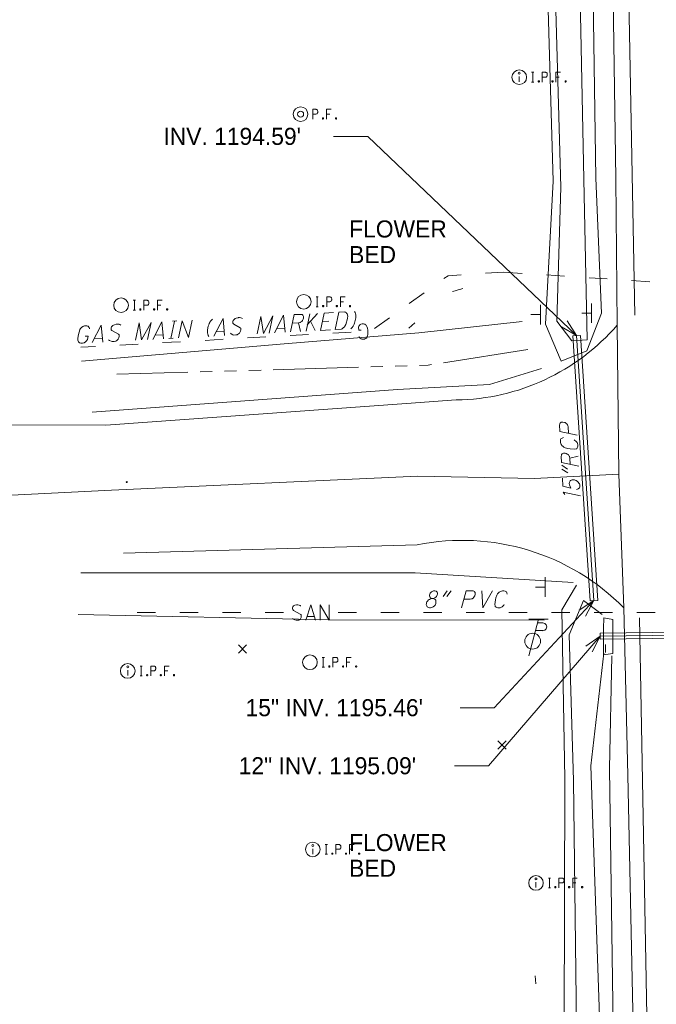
# Model space of a CAD drawing. Extents: x 2286160 to 2289356, y 637815 to 640647.
# Tile 34 of 52: x 2287252 to 2287357, y 639774 to 639936. Entities that reach past the tile are written whole.
import ezdxf
from ezdxf.enums import TextEntityAlignment as Align

# ---------------------------------------------------------------- set-up
doc = ezdxf.new("R2010")
doc.units = 0
doc.header["$LTSCALE"] = 20
doc.header["$MEASUREMENT"] = 0
for name, pattern in [('DGN Style 1', [38.965558, 0.064835, -38.900723]), ('DGN Style 2', [64.834538, 38.900723, -25.933815]), ('DGN Style 3', [90.768354, 64.834538, -25.933815]), ('DGN Style 4', [103.800096, 51.867631, -25.933815, 0.064835, -25.933815]), ('DGN Style 5', [45.384177, 19.450361, -25.933815]), ('stream', [1.4, 0.7, -0.1, 0.1, -0.1, 0.1, -0.1, 0.1, -0.1])]:
    doc.linetypes.add(name, pattern=pattern)
for name, color, linetype, lineweight, true_color in [('DR_X_Ditch', 7, 'stream', 0, 0x40e0d0), ('DR_X_Headwall', 7, 'DGN Style 1', 0, 0x00ffa1), ('DR_X_Storm_Sewer', 7, 'DGN Style 5', 0, 0x87cefa), ('SV_X_Toe_of_Slope', 7, 'DGN Style 2', 0, 0xa854e0), ('SV_X_Top_of_Bank', 7, 'DGN Style 2', 0, 0x548754)]:
    doc.layers.add(name, color=color, linetype=linetype, lineweight=lineweight, true_color=true_color)
for name, color, linetype, lineweight in [('DR_X_Text', 7, 'Continuous', 0), ('GE_X_Cells', 2, 'Continuous', 0), ('PM_X_Edge_Line', 2, 'Continuous', 0), ('PV_X_COP', 4, 'DGN Style 4', 0), ('PV_X_EOP', 7, 'DGN Style 3', 0), ('SN_X_Public', 3, 'Continuous', 0), ('SV_X_Break_Lines', 4, 'DGN Style 2', 0), ('SV_X_Mon_Cells_Found', 7, 'Continuous', 0), ('SV_X_Random_Point', 7, 'Continuous', 0), ('UT_X_Gas', 2, 'Continuous', 0), ('UT_X_Gas_Text', 7, 'Continuous', 0), ('UT_X_Misc_Cells', 7, 'Continuous', 0), ('UT_X_Sanitary_Line', 3, 'Continuous', 0), ('UT_X_Sanitary_Text', 7, 'Continuous', 0), ('VG_X_Flower_Bed', 3, 'DGN Style 1', 0), ('VG_X_Text', 7, 'Continuous', 0)]:
    doc.layers.add(name, color=color, linetype=linetype, lineweight=lineweight)
doc.styles.add('Slanted-Normal LS 0.50', font='font31.shx', dxfattribs={"height": 0.14})

# ---------------------------------------------------------------- blocks, each defined once
blk = doc.blocks.new('X_17')
at = {"layer": 'SV_X_Random_Point'}
for p, q in [((-0.067, -0.067), (0.067, 0.067)), ((-0.067, 0.067), (0.067, -0.067))]:
    blk.add_line(p, q, dxfattribs=at)
blk = doc.blocks.new('X_18')
at = {"layer": 'SV_X_Random_Point'}
for p, q in [((-0.067, -0.067), (0.067, 0.067)), ((-0.067, 0.067), (0.067, -0.067))]:
    blk.add_line(p, q, dxfattribs=at)
blk = doc.blocks.new('*U1681')
at = {"layer": 'DR_X_Text'}
for p, q in [((2287341.39, 639862.64), (2287342.35, 639862.01)), ((2287341.42, 639862), (2287342.38, 639861.37))]:
    blk.add_line(p, q, dxfattribs=at)
blk = doc.blocks.new('*U1682')
at = {"layer": 'DR_X_Text'}
blk.add_line((2287342.7, 639863.81), (2287344.11, 639864.13), dxfattribs=at)
at = {"layer": 'DR_X_Text', "flags": 128}
blk.add_lwpolyline([(2287344.2, 639862.48), (2287341.36, 639863.08), (2287341.31, 639864.14), (2287341.33, 639864.25), (2287341.36, 639864.38), (2287341.4, 639864.45), (2287341.45, 639864.5), (2287341.55, 639864.57), (2287341.66, 639864.6), (2287341.77, 639864.6), (2287341.95, 639864.59), (2287342.1, 639864.55), (2287342.2, 639864.51), (2287342.33, 639864.43), (2287342.49, 639864.33), (2287342.56, 639864.22), (2287342.61, 639864.14), (2287342.64, 639864.1), (2287342.66, 639864.03), (2287342.7, 639863.81), (2287342.75, 639862.78)], dxfattribs=at)
blk = doc.blocks.new('*U1694')
at = {"layer": 'UT_X_Sanitary_Text'}
for p, q in [((2287322.61, 639842.05), (2287321.93, 639841.12)), ((2287323.25, 639842.05), (2287322.57, 639841.12))]:
    blk.add_line(p, q, dxfattribs=at)
blk = doc.blocks.new('*U1757')
at = {"layer": 'UT_X_Gas_Text'}
blk.add_line((2287266.04, 639883.49), (2287264.74, 639883.42), dxfattribs=at)
at = {"layer": 'UT_X_Gas_Text', "flags": 128}
blk.add_lwpolyline([(2287264.38, 639882.74), (2287265.86, 639885.62), (2287266.12, 639882.83)], dxfattribs=at)
blk = doc.blocks.new('*U1758')
at = {"layer": 'UT_X_Gas_Text'}
blk.add_line((2287275.97, 639884.02), (2287274.67, 639883.95), dxfattribs=at)
at = {"layer": 'UT_X_Gas_Text', "flags": 128}
blk.add_lwpolyline([(2287274.31, 639883.27), (2287275.79, 639886.15), (2287276.05, 639883.36)], dxfattribs=at)
blk = doc.blocks.new('*U1759')
at = {"layer": 'UT_X_Gas_Text'}
for p, q in [((2287277.28, 639883.43), (2287277.88, 639886.27)), ((2287277.53, 639886.25), (2287278.23, 639886.29)), ((2287276.93, 639883.41), (2287277.64, 639883.45))]:
    blk.add_line(p, q, dxfattribs=at)
blk = doc.blocks.new('*U1760')
at = {"layer": 'UT_X_Gas_Text'}
blk.add_line((2287286.01, 639884.56), (2287284.71, 639884.49), dxfattribs=at)
at = {"layer": 'UT_X_Gas_Text', "flags": 128}
blk.add_lwpolyline([(2287284.35, 639883.81), (2287285.83, 639886.69), (2287286.09, 639883.9)], dxfattribs=at)
blk = doc.blocks.new('*U1761')
at = {"layer": 'UT_X_Gas_Text'}
blk.add_line((2287295.94, 639885.09), (2287294.64, 639885.02), dxfattribs=at)
at = {"layer": 'UT_X_Gas_Text', "flags": 128}
blk.add_lwpolyline([(2287294.28, 639884.34), (2287295.76, 639887.22), (2287296.02, 639884.43)], dxfattribs=at)
blk = doc.blocks.new('*U1762')
at = {"layer": 'UT_X_Gas_Text'}
blk.add_line((2287298.23, 639885.99), (2287298.55, 639884.57), dxfattribs=at)
at = {"layer": 'UT_X_Gas_Text', "flags": 128}
blk.add_lwpolyline([(2287296.9, 639884.48), (2287297.5, 639887.32), (2287298.55, 639887.37), (2287298.66, 639887.36), (2287298.8, 639887.32), (2287298.87, 639887.28), (2287298.91, 639887.24), (2287298.99, 639887.13), (2287299.01, 639887.02), (2287299.02, 639886.91), (2287299.01, 639886.73), (2287298.97, 639886.58), (2287298.93, 639886.49), (2287298.85, 639886.35), (2287298.75, 639886.19), (2287298.64, 639886.12), (2287298.56, 639886.07), (2287298.51, 639886.05), (2287298.45, 639886.02), (2287298.23, 639885.99), (2287297.19, 639885.93)], dxfattribs=at)
blk = doc.blocks.new('*U1763')
at = {"layer": 'UT_X_Gas_Text'}
for p, q in [((2287300.05, 639887.45), (2287299.45, 639884.62)), ((2287301.33, 639887.52), (2287299.66, 639885.64)), ((2287300.2, 639886.25), (2287300.95, 639884.7))]:
    blk.add_line(p, q, dxfattribs=at)
blk = doc.blocks.new('*U1764')
at = {"layer": 'UT_X_Gas_Text'}
blk.add_line((2287302.13, 639886.17), (2287303.21, 639886.23), dxfattribs=at)
at = {"layer": 'UT_X_Gas_Text', "flags": 128}
blk.add_lwpolyline([(2287303.95, 639887.66), (2287302.43, 639887.58), (2287301.83, 639884.74), (2287303.46, 639884.83)], dxfattribs=at)

msp = doc.modelspace()

# ---------------------------------------------------------------- linework, layer by layer
at = {"layer": 'DR_X_Ditch', "flags": 128}
msp.add_lwpolyline([(2287335.85, 639881.63), (2287319.46, 639879.03), (2287268.4, 639877.56)], dxfattribs=at)
at = {"layer": 'DR_X_Headwall', "flags": 128}
msp.add_lwpolyline([(2287348.56, 639831.96), (2287348.53, 639837), (2287349.51, 639837.08), (2287349.41, 639832.02), (2287348.56, 639831.96)], dxfattribs=at)
at = {"layer": 'DR_X_Storm_Sewer'}
for p, q in [((2287343.22, 639883.85), (2287344.46, 639883.93)), ((2287346.04, 639840.4), (2287347.29, 639840.48)), ((2287347.68, 639835.13), (2287347.69, 639834.13))]:
    msp.add_line(p, q, dxfattribs=at)
at = {"layer": 'DR_X_Storm_Sewer', "flags": 128}
for points in [[(2287343.22, 639883.85), (2287346.04, 639840.4)], [(2287343.84, 639883.89), (2287346.67, 639840.44)], [(2287344.46, 639883.93), (2287347.29, 639840.48)], [(2287384.71, 639835.59), (2287347.68, 639835.13)], [(2287384.71, 639835.09), (2287347.69, 639834.63)], [(2287384.72, 639834.59), (2287347.69, 639834.13)]]:
    msp.add_lwpolyline(points, dxfattribs=at)
at = {"layer": 'DR_X_Text'}
for p, q in [((2287303.97, 639916.55), (2287309.57, 639916.55)), ((2287343.84, 639883.89), (2287309.57, 639916.55)), ((2287346.67, 639840.44), (2287330.32, 639822.89)), ((2287347.69, 639834.63), (2287329.39, 639813.37)), ((2287324.72, 639822.89), (2287330.32, 639822.89)), ((2287323.79, 639813.37), (2287329.39, 639813.37))]:
    msp.add_line(p, q, dxfattribs=at)
at = {"layer": 'DR_X_Text', "flags": 128}
for points in [[(2287342.3, 639886.33), (2287343.84, 639883.89), (2287341.33, 639885.31)], [(2287343.93, 639867.59), (2287341.1, 639868.19), (2287341.04, 639869.24), (2287341.06, 639869.36), (2287341.1, 639869.49), (2287341.14, 639869.56), (2287341.18, 639869.6), (2287341.28, 639869.68), (2287341.39, 639869.7), (2287341.57, 639869.71), (2287341.84, 639869.66), (2287341.93, 639869.62), (2287342.06, 639869.54), (2287342.22, 639869.44), (2287342.3, 639869.33), (2287342.34, 639869.25), (2287342.39, 639869.14), (2287342.43, 639868.94), (2287342.48, 639867.88)], [(2287341.7, 639867.16), (2287341.46, 639867.1), (2287341.33, 639867.03), (2287341.25, 639866.94), (2287341.21, 639866.85), (2287341.18, 639866.62), (2287341.19, 639866.38), (2287341.3, 639866.06), (2287341.44, 639865.84), (2287341.56, 639865.74), (2287341.72, 639865.61), (2287341.97, 639865.5), (2287342.41, 639865.39), (2287342.75, 639865.32), (2287343.48, 639865.27), (2287343.74, 639865.3), (2287343.85, 639865.35), (2287343.95, 639865.49), (2287343.99, 639865.62), (2287344.03, 639865.78), (2287344.02, 639865.98), (2287343.98, 639866.18), (2287343.96, 639866.26), (2287343.91, 639866.35), (2287343.82, 639866.45), (2287343.7, 639866.58), (2287343.56, 639866.7), (2287343.44, 639866.79)], [(2287341.5, 639860.53), (2287341.57, 639859.23), (2287342.91, 639858.86), (2287342.68, 639859.4), (2287342.66, 639859.48), (2287342.63, 639859.59), (2287342.62, 639859.7), (2287342.64, 639859.81), (2287342.66, 639859.88), (2287342.7, 639859.97), (2287342.78, 639860.09), (2287342.84, 639860.13), (2287342.93, 639860.18), (2287342.99, 639860.21), (2287343.08, 639860.23), (2287343.19, 639860.26), (2287343.41, 639860.25), (2287343.48, 639860.23), (2287343.61, 639860.2), (2287343.77, 639860.14), (2287343.98, 639859.97), (2287344.09, 639859.87), (2287344.21, 639859.72), (2287344.31, 639859.57), (2287344.36, 639859.4), (2287344.37, 639859.26), (2287344.36, 639859.11), (2287344.34, 639859.04), (2287344.3, 639858.95), (2287344.24, 639858.86), (2287344.17, 639858.81), (2287344.07, 639858.74), (2287343.98, 639858.69), (2287343.83, 639858.66)], [(2287344.45, 639857.64), (2287341.62, 639858.23), (2287341.88, 639857.85)], [(2287344.25, 639838.87), (2287346.67, 639840.44), (2287345.27, 639837.91)], [(2287345.33, 639832.96), (2287347.69, 639834.63), (2287346.39, 639832.05)]]:
    msp.add_lwpolyline(points, dxfattribs=at)
at = {"layer": 'GE_X_Cells'}
msp.add_circle((2287270.03, 639859.88), 0.075, dxfattribs=at)
at = {"layer": 'PM_X_Edge_Line'}
msp.add_line((2287353.39, 639887.25), (2287346.38, 640261.31), dxfattribs=at)
at = {"layer": 'PM_X_Edge_Line', "flags": 128}
msp.add_lwpolyline([(2287364.86, 639262.14), (2287364.28, 639283.72), (2287358.29, 639612.31), (2287354.13, 639837.6)], dxfattribs=at)
at = {"layer": 'PV_X_COP', "flags": 128}
msp.add_lwpolyline([(2287217.94, 639856.07), (2287267.52, 639858.53), (2287317.77, 639860.83), (2287336.9, 639860.45), (2287350.78, 639861.15)], dxfattribs=at)
at = {"layer": 'PV_X_EOP'}
for p, q in [((2287350.78, 639861.15), (2287350.51, 639885.62)), ((2287351.59, 639839.25), (2287350.78, 639861.15)), ((2287269.53, 639848.2), (2287317.69, 639849.58))]:
    msp.add_line(p, q, dxfattribs=at)
at = {"layer": 'PV_X_EOP', "flags": 128}
for points in [[(2287343.94, 640259.29), (2287344.93, 640224.57), (2287345.36, 640209.89), (2287346.52, 640159.11), (2287347.25, 640109.22), (2287348.05, 640058.4), (2287348.5, 640010.24), (2287349.55, 639958.93), (2287350.28, 639909.65), (2287350.51, 639885.62)], [(2287324.1, 639873.34), (2287315.92, 639872.77), (2287266.62, 639869.18), (2287244.81, 639869.29), (2287228.95, 639868.43), (2287204.24, 639866.17)], [(2287351.59, 639839.25), (2287352.24, 639811.84), (2287353.27, 639762.1), (2287354.12, 639712.32), (2287355.07, 639662.33), (2287355.9, 639612.32)]]:
    msp.add_lwpolyline(points, dxfattribs=at)
at = {"layer": 'PV_X_EOP'}
for centre, radius, start, end in [((2287323.6, 639908.92), 35.59, 270.8047, 319.1084), ((2287325.1, 639813.1), 37.22, 44.6175, 101.4782)]:
    msp.add_arc(centre, radius, start, end, dxfattribs=at)
at = {"layer": 'SN_X_Public'}
for p, q in [((2287337.93, 639888.92), (2287337.93, 639885.72)), ((2287346.3, 639889.17), (2287346.3, 639885.97)), ((2287337.93, 639887.32), (2287336.33, 639887.32)), ((2287346.3, 639887.57), (2287344.7, 639887.57)), ((2287338.68, 639844.27), (2287338.68, 639841.07)), ((2287338.68, 639842.67), (2287337.08, 639842.67))]:
    msp.add_line(p, q, dxfattribs=at)
at = {"layer": 'SV_X_Break_Lines', "flags": 128}
msp.add_lwpolyline([(2287349.79, 639831.75), (2287349.75, 639837.37), (2287348.3, 639837.64), (2287348.25, 639835.85), (2287348.23, 639831.58), (2287349.79, 639831.75)], dxfattribs=at)
at = {"layer": 'SV_X_Mon_Cells_Found'}
for p, q in [((2287334.43, 639926.37), (2287334.43, 639925.48)), ((2287270.2, 639829.03), (2287270.2, 639828.15)), ((2287300.56, 639799.77), (2287300.56, 639798.88)), ((2287337.17, 639794.28), (2287337.17, 639793.39))]:
    msp.add_line(p, q, dxfattribs=at)
at = {"layer": 'SV_X_Mon_Cells_Found', "flags": 128}
for points in [[(2287336.46, 639927.05), (2287336.82, 639927.05)], [(2287336.64, 639925.45), (2287336.64, 639927.05)], [(2287338.2, 639925.45), (2287338.2, 639927.05), (2287338.73, 639927.05), (2287338.79, 639927.04), (2287338.87, 639927.01), (2287338.9, 639926.99), (2287338.93, 639926.96), (2287338.98, 639926.9), (2287339.01, 639926.84), (2287339.03, 639926.74), (2287339.03, 639926.58), (2287339.02, 639926.53), (2287339, 639926.46), (2287338.95, 639926.37), (2287338.91, 639926.33), (2287338.88, 639926.31), (2287338.82, 639926.28), (2287338.73, 639926.27), (2287338.2, 639926.27)], [(2287341.21, 639927.05), (2287340.45, 639927.05), (2287340.45, 639925.45)], [(2287340.45, 639926.27), (2287340.99, 639926.27)], [(2287336.46, 639925.45), (2287336.82, 639925.45)], [(2287337.6, 639925.66), (2287337.65, 639925.66), (2287337.69, 639925.64), (2287337.72, 639925.59), (2287337.72, 639925.53), (2287337.69, 639925.48), (2287337.65, 639925.45), (2287337.6, 639925.45), (2287337.56, 639925.48), (2287337.53, 639925.53), (2287337.53, 639925.59), (2287337.56, 639925.64), (2287337.6, 639925.66)], [(2287339.85, 639925.66), (2287339.9, 639925.66), (2287339.93, 639925.64), (2287339.97, 639925.59), (2287339.97, 639925.53), (2287339.93, 639925.48), (2287339.9, 639925.45), (2287339.85, 639925.45), (2287339.81, 639925.48), (2287339.78, 639925.53), (2287339.78, 639925.59), (2287339.81, 639925.64), (2287339.85, 639925.66)], [(2287342, 639925.66), (2287342.05, 639925.66), (2287342.08, 639925.64), (2287342.12, 639925.59), (2287342.12, 639925.53), (2287342.08, 639925.48), (2287342.05, 639925.45), (2287342, 639925.45), (2287341.96, 639925.48), (2287341.93, 639925.53), (2287341.93, 639925.59), (2287341.96, 639925.64), (2287342, 639925.66)], [(2287300.55, 639919.39), (2287300.55, 639920.99), (2287301.08, 639920.99), (2287301.13, 639920.97), (2287301.21, 639920.95), (2287301.24, 639920.92), (2287301.28, 639920.9), (2287301.32, 639920.84), (2287301.35, 639920.77), (2287301.38, 639920.67), (2287301.38, 639920.52), (2287301.36, 639920.47), (2287301.34, 639920.39), (2287301.3, 639920.31), (2287301.25, 639920.27), (2287301.22, 639920.24), (2287301.17, 639920.22), (2287301.08, 639920.21), (2287300.55, 639920.21)], [(2287303.56, 639920.99), (2287302.8, 639920.99), (2287302.8, 639919.39)], [(2287302.19, 639919.6), (2287302.25, 639919.6), (2287302.28, 639919.58), (2287302.31, 639919.53), (2287302.31, 639919.46), (2287302.28, 639919.41), (2287302.25, 639919.39), (2287302.19, 639919.39), (2287302.16, 639919.41), (2287302.13, 639919.46), (2287302.13, 639919.53), (2287302.16, 639919.58), (2287302.19, 639919.6)], [(2287302.8, 639920.21), (2287303.34, 639920.21)], [(2287304.34, 639919.6), (2287304.4, 639919.6), (2287304.43, 639919.58), (2287304.46, 639919.53), (2287304.46, 639919.46), (2287304.43, 639919.41), (2287304.4, 639919.39), (2287304.34, 639919.39), (2287304.31, 639919.41), (2287304.27, 639919.46), (2287304.27, 639919.53), (2287304.31, 639919.58), (2287304.34, 639919.6)], [(2287301.09, 639890.23), (2287301.45, 639890.23)], [(2287301.27, 639888.63), (2287301.27, 639890.23)], [(2287302.84, 639888.63), (2287302.84, 639890.23), (2287303.36, 639890.23), (2287303.42, 639890.22), (2287303.5, 639890.19), (2287303.53, 639890.17), (2287303.56, 639890.14), (2287303.61, 639890.08), (2287303.64, 639890.01), (2287303.66, 639889.91), (2287303.66, 639889.76), (2287303.65, 639889.71), (2287303.63, 639889.64), (2287303.59, 639889.55), (2287303.54, 639889.51), (2287303.51, 639889.49), (2287303.45, 639889.46), (2287303.36, 639889.45), (2287302.84, 639889.45)], [(2287305.85, 639890.23), (2287305.08, 639890.23), (2287305.08, 639888.63)], [(2287271.11, 639889.67), (2287271.46, 639889.67)], [(2287271.29, 639888.07), (2287271.29, 639889.67)], [(2287272.85, 639888.07), (2287272.85, 639889.67), (2287273.38, 639889.67), (2287273.44, 639889.65), (2287273.51, 639889.63), (2287273.55, 639889.6), (2287273.58, 639889.58), (2287273.63, 639889.51), (2287273.66, 639889.45), (2287273.68, 639889.35), (2287273.68, 639889.2), (2287273.67, 639889.15), (2287273.65, 639889.07), (2287273.6, 639888.99), (2287273.56, 639888.95), (2287273.53, 639888.92), (2287273.47, 639888.9), (2287273.38, 639888.88), (2287272.85, 639888.88)], [(2287275.86, 639889.67), (2287275.1, 639889.67), (2287275.1, 639888.07)], [(2287275.1, 639888.88), (2287275.64, 639888.88)], [(2287301.09, 639888.63), (2287301.45, 639888.63)], [(2287302.23, 639888.84), (2287302.28, 639888.84), (2287302.32, 639888.82), (2287302.35, 639888.77), (2287302.35, 639888.7), (2287302.32, 639888.65), (2287302.28, 639888.63), (2287302.23, 639888.63), (2287302.2, 639888.65), (2287302.16, 639888.7), (2287302.16, 639888.77), (2287302.2, 639888.82), (2287302.23, 639888.84)], [(2287304.48, 639888.84), (2287304.53, 639888.84), (2287304.57, 639888.82), (2287304.6, 639888.77), (2287304.6, 639888.7), (2287304.57, 639888.65), (2287304.53, 639888.63), (2287304.48, 639888.63), (2287304.45, 639888.65), (2287304.41, 639888.7), (2287304.41, 639888.77), (2287304.45, 639888.82), (2287304.48, 639888.84)], [(2287305.08, 639889.45), (2287305.62, 639889.45)], [(2287306.63, 639888.84), (2287306.68, 639888.84), (2287306.72, 639888.82), (2287306.75, 639888.77), (2287306.75, 639888.7), (2287306.72, 639888.65), (2287306.68, 639888.63), (2287306.63, 639888.63), (2287306.59, 639888.65), (2287306.56, 639888.7), (2287306.56, 639888.77), (2287306.59, 639888.82), (2287306.63, 639888.84)], [(2287271.11, 639888.07), (2287271.46, 639888.07)], [(2287272.25, 639888.28), (2287272.3, 639888.28), (2287272.34, 639888.25), (2287272.37, 639888.2), (2287272.37, 639888.14), (2287272.34, 639888.09), (2287272.3, 639888.07), (2287272.25, 639888.07), (2287272.21, 639888.09), (2287272.18, 639888.14), (2287272.18, 639888.2), (2287272.21, 639888.25), (2287272.25, 639888.28)], [(2287274.5, 639888.28), (2287274.55, 639888.28), (2287274.58, 639888.25), (2287274.62, 639888.2), (2287274.62, 639888.14), (2287274.58, 639888.09), (2287274.55, 639888.07), (2287274.5, 639888.07), (2287274.46, 639888.09), (2287274.43, 639888.14), (2287274.43, 639888.2), (2287274.46, 639888.25), (2287274.5, 639888.28)], [(2287276.65, 639888.28), (2287276.7, 639888.28), (2287276.73, 639888.25), (2287276.77, 639888.2), (2287276.77, 639888.14), (2287276.73, 639888.09), (2287276.7, 639888.07), (2287276.65, 639888.07), (2287276.61, 639888.09), (2287276.58, 639888.14), (2287276.58, 639888.2), (2287276.61, 639888.25), (2287276.65, 639888.28)], [(2287302.11, 639831.13), (2287302.46, 639831.13)], [(2287302.28, 639829.53), (2287302.28, 639831.13)], [(2287303.85, 639829.53), (2287303.85, 639831.13), (2287304.38, 639831.13), (2287304.43, 639831.12), (2287304.51, 639831.1), (2287304.54, 639831.07), (2287304.58, 639831.05), (2287304.62, 639830.98), (2287304.65, 639830.92), (2287304.67, 639830.82), (2287304.67, 639830.67), (2287304.66, 639830.62), (2287304.64, 639830.54), (2287304.6, 639830.45), (2287304.55, 639830.42), (2287304.52, 639830.39), (2287304.47, 639830.37), (2287304.38, 639830.35), (2287303.85, 639830.35)], [(2287306.86, 639831.13), (2287306.1, 639831.13), (2287306.1, 639829.53)], [(2287272.23, 639829.71), (2287272.58, 639829.71)], [(2287272.4, 639828.11), (2287272.4, 639829.71)], [(2287273.97, 639828.11), (2287273.97, 639829.71), (2287274.5, 639829.71), (2287274.55, 639829.7), (2287274.63, 639829.68), (2287274.66, 639829.65), (2287274.7, 639829.63), (2287274.74, 639829.56), (2287274.77, 639829.5), (2287274.79, 639829.4), (2287274.79, 639829.25), (2287274.78, 639829.2), (2287274.76, 639829.12), (2287274.72, 639829.03), (2287274.67, 639829), (2287274.64, 639828.97), (2287274.59, 639828.94), (2287274.5, 639828.93), (2287273.97, 639828.93)], [(2287276.98, 639829.71), (2287276.22, 639829.71), (2287276.22, 639828.11)], [(2287276.22, 639828.93), (2287276.76, 639828.93)], [(2287302.11, 639829.53), (2287302.46, 639829.53)], [(2287303.24, 639829.75), (2287303.3, 639829.75), (2287303.33, 639829.72), (2287303.36, 639829.67), (2287303.36, 639829.61), (2287303.33, 639829.56), (2287303.3, 639829.53), (2287303.24, 639829.53), (2287303.21, 639829.56), (2287303.18, 639829.61), (2287303.18, 639829.67), (2287303.21, 639829.72), (2287303.24, 639829.75)], [(2287305.49, 639829.75), (2287305.55, 639829.75), (2287305.58, 639829.72), (2287305.61, 639829.67), (2287305.61, 639829.61), (2287305.58, 639829.56), (2287305.55, 639829.53), (2287305.49, 639829.53), (2287305.46, 639829.56), (2287305.42, 639829.61), (2287305.42, 639829.67), (2287305.46, 639829.72), (2287305.49, 639829.75)], [(2287306.1, 639830.35), (2287306.64, 639830.35)], [(2287307.64, 639829.75), (2287307.7, 639829.75), (2287307.73, 639829.72), (2287307.76, 639829.67), (2287307.76, 639829.61), (2287307.73, 639829.56), (2287307.7, 639829.53), (2287307.64, 639829.53), (2287307.61, 639829.56), (2287307.57, 639829.61), (2287307.57, 639829.67), (2287307.61, 639829.72), (2287307.64, 639829.75)], [(2287272.23, 639828.11), (2287272.58, 639828.11)], [(2287273.36, 639828.33), (2287273.42, 639828.33), (2287273.45, 639828.3), (2287273.48, 639828.25), (2287273.48, 639828.19), (2287273.45, 639828.14), (2287273.42, 639828.11), (2287273.36, 639828.11), (2287273.33, 639828.14), (2287273.3, 639828.19), (2287273.3, 639828.25), (2287273.33, 639828.3), (2287273.36, 639828.33)], [(2287275.61, 639828.33), (2287275.67, 639828.33), (2287275.7, 639828.3), (2287275.73, 639828.25), (2287275.73, 639828.19), (2287275.7, 639828.14), (2287275.67, 639828.11), (2287275.61, 639828.11), (2287275.58, 639828.14), (2287275.54, 639828.19), (2287275.54, 639828.25), (2287275.58, 639828.3), (2287275.61, 639828.33)], [(2287277.76, 639828.33), (2287277.81, 639828.33), (2287277.85, 639828.3), (2287277.88, 639828.25), (2287277.88, 639828.19), (2287277.85, 639828.14), (2287277.81, 639828.11), (2287277.76, 639828.11), (2287277.73, 639828.14), (2287277.69, 639828.19), (2287277.69, 639828.25), (2287277.73, 639828.3), (2287277.76, 639828.33)], [(2287302.59, 639800.45), (2287302.95, 639800.45)], [(2287302.77, 639798.85), (2287302.77, 639800.45)], [(2287304.34, 639798.85), (2287304.34, 639800.45), (2287304.86, 639800.45), (2287304.92, 639800.44), (2287305, 639800.41), (2287305.03, 639800.39), (2287305.06, 639800.36), (2287305.11, 639800.3), (2287305.14, 639800.24), (2287305.16, 639800.13), (2287305.16, 639799.98), (2287305.15, 639799.93), (2287305.13, 639799.86), (2287305.08, 639799.77), (2287305.04, 639799.73), (2287305.01, 639799.71), (2287304.95, 639799.68), (2287304.86, 639799.67), (2287304.34, 639799.67)], [(2287307.34, 639800.45), (2287306.58, 639800.45), (2287306.58, 639798.85)], [(2287302.59, 639798.85), (2287302.95, 639798.85)], [(2287303.73, 639799.06), (2287303.78, 639799.06), (2287303.82, 639799.04), (2287303.85, 639798.99), (2287303.85, 639798.93), (2287303.82, 639798.88), (2287303.78, 639798.85), (2287303.73, 639798.85), (2287303.7, 639798.88), (2287303.66, 639798.93), (2287303.66, 639798.99), (2287303.7, 639799.04), (2287303.73, 639799.06)], [(2287305.98, 639799.06), (2287306.03, 639799.06), (2287306.07, 639799.04), (2287306.1, 639798.99), (2287306.1, 639798.93), (2287306.07, 639798.88), (2287306.03, 639798.85), (2287305.98, 639798.85), (2287305.94, 639798.88), (2287305.91, 639798.93), (2287305.91, 639798.99), (2287305.94, 639799.04), (2287305.98, 639799.06)], [(2287306.58, 639799.67), (2287307.12, 639799.67)], [(2287308.13, 639799.06), (2287308.18, 639799.06), (2287308.22, 639799.04), (2287308.25, 639798.99), (2287308.25, 639798.93), (2287308.22, 639798.88), (2287308.18, 639798.85), (2287308.13, 639798.85), (2287308.09, 639798.88), (2287308.06, 639798.93), (2287308.06, 639798.99), (2287308.09, 639799.04), (2287308.13, 639799.06)], [(2287339.2, 639794.96), (2287339.55, 639794.96)], [(2287339.37, 639793.36), (2287339.37, 639794.96)], [(2287340.94, 639793.36), (2287340.94, 639794.96), (2287341.47, 639794.96), (2287341.52, 639794.95), (2287341.6, 639794.92), (2287341.63, 639794.9), (2287341.67, 639794.87), (2287341.71, 639794.81), (2287341.74, 639794.75), (2287341.77, 639794.64), (2287341.77, 639794.49), (2287341.75, 639794.44), (2287341.73, 639794.37), (2287341.69, 639794.28), (2287341.64, 639794.24), (2287341.61, 639794.22), (2287341.56, 639794.19), (2287341.47, 639794.18), (2287340.94, 639794.18)], [(2287343.95, 639794.96), (2287343.19, 639794.96), (2287343.19, 639793.36)], [(2287339.2, 639793.36), (2287339.55, 639793.36)], [(2287340.33, 639793.57), (2287340.39, 639793.57), (2287340.42, 639793.55), (2287340.45, 639793.5), (2287340.45, 639793.43), (2287340.42, 639793.38), (2287340.39, 639793.36), (2287340.33, 639793.36), (2287340.3, 639793.38), (2287340.27, 639793.43), (2287340.27, 639793.5), (2287340.3, 639793.55), (2287340.33, 639793.57)], [(2287342.58, 639793.57), (2287342.64, 639793.57), (2287342.67, 639793.55), (2287342.7, 639793.5), (2287342.7, 639793.43), (2287342.67, 639793.38), (2287342.64, 639793.36), (2287342.58, 639793.36), (2287342.55, 639793.38), (2287342.52, 639793.43), (2287342.52, 639793.5), (2287342.55, 639793.55), (2287342.58, 639793.57)], [(2287343.19, 639794.18), (2287343.73, 639794.18)], [(2287344.73, 639793.57), (2287344.79, 639793.57), (2287344.82, 639793.55), (2287344.85, 639793.5), (2287344.85, 639793.43), (2287344.82, 639793.38), (2287344.79, 639793.36), (2287344.73, 639793.36), (2287344.7, 639793.38), (2287344.66, 639793.43), (2287344.66, 639793.5), (2287344.7, 639793.55), (2287344.73, 639793.57)]]:
    msp.add_lwpolyline(points, dxfattribs=at)
at = {"layer": 'SV_X_Mon_Cells_Found'}
for centre, radius in [((2287334.43, 639926.25), 1.2), ((2287334.43, 639926.9), 0.16), ((2287298.55, 639920.19), 1.2), ((2287298.55, 639920.19), 0.495), ((2287299.08, 639889.43), 1.2), ((2287269.1, 639888.87), 1.2), ((2287300.09, 639830.33), 1.2), ((2287270.2, 639828.91), 1.2), ((2287270.2, 639829.57), 0.16), ((2287300.56, 639799.65), 1.2), ((2287300.56, 639800.3), 0.16), ((2287337.17, 639794.16), 1.2), ((2287337.17, 639794.81), 0.16)]:
    msp.add_circle(centre, radius, dxfattribs=at)
at = {"layer": 'SV_X_Toe_of_Slope', "flags": 128}
for points in [[(2287335.7, 640225.11), (2287337.79, 640210.97), (2287339.75, 640157.8), (2287340.39, 640108.93), (2287341.28, 640058.65), (2287342.7, 640009.39), (2287344.01, 639959.21), (2287345.02, 639909.54), (2287345.58, 639883.19), (2287343.05, 639883.03), (2287340.6, 639886.24), (2287341.22, 639908.24), (2287339.85, 639959.18), (2287338.64, 640010.66), (2287336.55, 640059.46), (2287336.71, 640065.31), (2287336.07, 640108.49), (2287335.17, 640157.66), (2287333.34, 640207.4), (2287329.9, 640227.53), (2287334.65, 640228.85), (2287335.7, 640225.11)], [(2287346.42, 639612.34), (2287345.85, 639664.5), (2287345.3, 639712.07), (2287343.96, 639761.57), (2287343.32, 639810.96), (2287342.63, 639834.82), (2287344.94, 639840.45), (2287348.02, 639838.14)], [(2287262.05, 639838.18), (2287303.33, 639837.28), (2287338.52, 639837.25)], [(2287348.28, 639831.82), (2287346.17, 639813.35), (2287347.93, 639762.12), (2287348.78, 639711.66), (2287349.56, 639662.9), (2287350.55, 639613.04)]]:
    msp.add_lwpolyline(points, dxfattribs=at)
at = {"layer": 'SV_X_Top_of_Bank', "flags": 128}
for points in [[(2287339.47, 640224.54), (2287342.63, 640209.7), (2287344.34, 640159.28), (2287342.65, 640109.47), (2287342.75, 640059.82), (2287344.41, 640009.96), (2287346.2, 639959.62), (2287346.99, 639909.71), (2287347.94, 639887.55), (2287345.52, 639881.39), (2287341.29, 639879.69), (2287338.73, 639885.77), (2287339.98, 639909.19), (2287338.5, 639959.86), (2287336.2, 640011.02), (2287334.65, 640058.31), (2287333.86, 640110.4), (2287332.19, 640158.61), (2287330.14, 640207.01), (2287327.41, 640226.35), (2287329.54, 640231.35), (2287337.48, 640230.58), (2287339.47, 640224.54)], [(2287262.62, 639879.67), (2287295.86, 639882.52), (2287317.96, 639884.34), (2287334.92, 639886.21)], [(2287338.1, 639878.52), (2287329.55, 639875.86), (2287314.45, 639875.07), (2287264.38, 639871.31)], [(2287343.26, 639843.41), (2287317.34, 639844.97), (2287262.5, 639845)], [(2287343.79, 639842.95), (2287341.42, 639838.92), (2287341.88, 639811.24), (2287341.78, 639762.21), (2287344.21, 639712.59), (2287344.62, 639663.86), (2287344.8, 639612.77)], [(2287354.3, 639612.48), (2287351.99, 639662.6), (2287350.6, 639713.31), (2287349.94, 639763.2), (2287349.23, 639812.9), (2287349.61, 639831.39)]]:
    msp.add_lwpolyline(points, dxfattribs=at)
at = {"layer": 'UT_X_Gas'}
for p, q in [((2287331.9, 639894.28), (2287328.9, 639894.1)), ((2287331.9, 639894.28), (2287334.89, 639894.09)), ((2287338.88, 639893.83), (2287341.87, 639893.63)), ((2287345.87, 639893.37), (2287348.86, 639893.18)), ((2287352.85, 639892.92), (2287355.84, 639892.72)), ((2287318.82, 639890.9), (2287316.38, 639889.15)), ((2287313.13, 639886.81), (2287310.69, 639885.07)), ((2287299.85, 639884.06), (2287296.86, 639883.89)), ((2287306.84, 639884.44), (2287303.85, 639884.28)), ((2287264.91, 639882.12), (2287262.48, 639881.99)), ((2287271.9, 639882.51), (2287268.9, 639882.34)), ((2287278.88, 639882.89), (2287275.89, 639882.73)), ((2287285.87, 639883.28), (2287282.88, 639883.11)), ((2287292.86, 639883.67), (2287289.87, 639883.5))]:
    msp.add_line(p, q, dxfattribs=at)
at = {"layer": 'UT_X_Gas', "flags": 128}
for points in [[(2287324.91, 639893.85), (2287322.74, 639893.71), (2287322.07, 639893.23)], [(2287308.14, 639883.76), (2287308.17, 639883.66), (2287308.23, 639883.56), (2287308.34, 639883.47), (2287308.48, 639883.36), (2287308.58, 639883.33), (2287308.66, 639883.31), (2287308.78, 639883.3), (2287309.02, 639883.31), (2287309.11, 639883.34), (2287309.17, 639883.36), (2287309.25, 639883.4), (2287309.4, 639883.53), (2287309.49, 639883.67), (2287309.54, 639883.83), (2287309.57, 639884.05), (2287309.59, 639884.37), (2287309.57, 639884.78), (2287309.53, 639885.11), (2287309.43, 639885.36), (2287309.3, 639885.59), (2287309.2, 639885.67), (2287309.08, 639885.74), (2287308.86, 639885.81), (2287308.64, 639885.79), (2287308.43, 639885.74), (2287308.35, 639885.7), (2287308.27, 639885.66), (2287308.2, 639885.57), (2287308.13, 639885.45), (2287308.06, 639885.27), (2287308.09, 639884.78), (2287308.5, 639884.8)]]:
    msp.add_lwpolyline(points, dxfattribs=at)
at = {"layer": 'UT_X_Gas_Text', "flags": 128}
for points in [[(2287291.44, 639884.19), (2287292.04, 639887.02), (2287292.45, 639884.24), (2287294.02, 639887.13), (2287293.42, 639884.29)], [(2287304.83, 639887.71), (2287305.8, 639887.76), (2287305.88, 639887.74), (2287305.97, 639887.7), (2287306.04, 639887.66), (2287306.11, 639887.58), (2287306.16, 639887.51), (2287306.21, 639887.43), (2287306.3, 639887.08), (2287306.27, 639886.77), (2287306.2, 639886.46), (2287306.16, 639886.3), (2287306.11, 639886.1), (2287305.97, 639885.69), (2287305.83, 639885.42), (2287305.77, 639885.33), (2287305.56, 639885.14), (2287305.39, 639885), (2287305.35, 639884.98), (2287305.28, 639884.95), (2287305.2, 639884.92), (2287304.23, 639884.87), (2287304.83, 639887.71)], [(2287306.8, 639885.01), (2287307.01, 639885.24), (2287307.16, 639885.43), (2287307.24, 639885.56), (2287307.34, 639885.75), (2287307.42, 639885.95), (2287307.47, 639886.15), (2287307.61, 639886.78), (2287307.62, 639887), (2287307.61, 639887.31), (2287307.58, 639887.46), (2287307.5, 639887.7), (2287307.4, 639887.85)], [(2287263.93, 639884.97), (2287263.95, 639885.08), (2287263.9, 639885.19), (2287263.81, 639885.29), (2287263.69, 639885.42), (2287263.58, 639885.46), (2287263.51, 639885.47), (2287263.38, 639885.49), (2287263.11, 639885.48), (2287263, 639885.45), (2287262.92, 639885.42), (2287262.83, 639885.37), (2287262.62, 639885.23), (2287262.47, 639885.07), (2287262.37, 639884.88), (2287262.27, 639884.64), (2287262.16, 639884.28), (2287262.05, 639883.81), (2287262.01, 639883.43), (2287262.02, 639883.14), (2287262.1, 639882.88), (2287262.19, 639882.8), (2287262.31, 639882.72), (2287262.53, 639882.64), (2287262.78, 639882.65), (2287263.04, 639882.71), (2287263.12, 639882.76), (2287263.23, 639882.81), (2287263.34, 639882.9), (2287263.44, 639883.04), (2287263.58, 639883.25), (2287263.69, 639883.81), (2287263.22, 639883.78)], [(2287269.09, 639885.6), (2287268.93, 639885.68), (2287268.79, 639885.74), (2287268.57, 639885.77), (2287268.39, 639885.76), (2287268.33, 639885.76), (2287268.02, 639885.67), (2287267.87, 639885.6), (2287267.77, 639885.53), (2287267.62, 639885.41), (2287267.53, 639885.31), (2287267.48, 639885.16), (2287267.46, 639885.02), (2287267.47, 639884.85), (2287267.61, 639884.7), (2287268.68, 639884.1), (2287268.77, 639884.01), (2287268.8, 639883.93), (2287268.81, 639883.84), (2287268.79, 639883.73), (2287268.75, 639883.59), (2287268.73, 639883.52), (2287268.7, 639883.43), (2287268.61, 639883.32), (2287268.55, 639883.23), (2287268.43, 639883.09), (2287268.25, 639882.99), (2287268.17, 639882.96), (2287267.97, 639882.93), (2287267.66, 639882.92), (2287267.48, 639882.95), (2287267.21, 639883.09), (2287267.07, 639883.21)], [(2287271.47, 639883.12), (2287272.07, 639885.96), (2287272.48, 639883.17), (2287274.05, 639886.06), (2287273.45, 639883.23)], [(2287278.52, 639883.5), (2287279.11, 639886.33), (2287280.17, 639883.58), (2287280.77, 639886.42)], [(2287284.09, 639886.6), (2287283.88, 639886.37), (2287283.74, 639886.18), (2287283.66, 639886.05), (2287283.56, 639885.86), (2287283.48, 639885.66), (2287283.42, 639885.46), (2287283.28, 639884.83), (2287283.27, 639884.61), (2287283.29, 639884.3), (2287283.32, 639884.15), (2287283.39, 639883.91), (2287283.49, 639883.76)], [(2287289.05, 639886.67), (2287288.89, 639886.75), (2287288.76, 639886.8), (2287288.54, 639886.84), (2287288.36, 639886.83), (2287288.29, 639886.82), (2287287.99, 639886.74), (2287287.84, 639886.67), (2287287.73, 639886.59), (2287287.58, 639886.48), (2287287.5, 639886.38), (2287287.44, 639886.23), (2287287.43, 639886.09), (2287287.44, 639885.92), (2287287.58, 639885.77), (2287288.65, 639885.16), (2287288.74, 639885.08), (2287288.77, 639884.99), (2287288.77, 639884.91), (2287288.76, 639884.79), (2287288.72, 639884.66), (2287288.7, 639884.59), (2287288.66, 639884.5), (2287288.58, 639884.39), (2287288.52, 639884.3), (2287288.39, 639884.16), (2287288.22, 639884.06), (2287288.13, 639884.03), (2287287.94, 639884), (2287287.63, 639883.98), (2287287.45, 639884.02), (2287287.18, 639884.16), (2287287.04, 639884.28)]]:
    msp.add_lwpolyline(points, dxfattribs=at)
at = {"layer": 'UT_X_Misc_Cells'}
for p, q in [((2287339.19, 639837.39), (2287335.99, 639837.39)), ((2287337.59, 639837.39), (2287335.99, 639831.39)), ((2287337.09, 639835.52), (2287338.28, 639835.52)), ((2287337.43, 639836.79), (2287338.28, 639836.79))]:
    msp.add_line(p, q, dxfattribs=at)
msp.add_circle((2287336.63, 639833.79), 1.3, dxfattribs=at)
msp.add_arc((2287338.3, 639836.15), 0.638, 268.8767, 91.1233, dxfattribs=at)
at = {"layer": 'UT_X_Sanitary_Line'}
for p, q in [((2287271.73, 639838.49), (2287274.73, 639838.49)), ((2287278.73, 639838.49), (2287281.73, 639838.49)), ((2287285.73, 639838.49), (2287288.73, 639838.49)), ((2287292.73, 639838.49), (2287295.73, 639838.49)), ((2287300.78, 639837.83), (2287299.62, 639837.83)), ((2287304.73, 639838.49), (2287307.73, 639838.49)), ((2287311.73, 639838.49), (2287314.73, 639838.49)), ((2287318.73, 639838.49), (2287321.73, 639838.49)), ((2287325.73, 639838.49), (2287328.73, 639838.49)), ((2287332.73, 639838.49), (2287335.73, 639838.49)), ((2287339.73, 639838.49), (2287342.73, 639838.49)), ((2287346.73, 639838.49), (2287349.73, 639838.49)), ((2287353.73, 639838.49), (2287356.73, 639838.49))]:
    msp.add_line(p, q, dxfattribs=at)
at = {"layer": 'UT_X_Sanitary_Line', "flags": 128}
for points in [[(2287298.58, 639839.56), (2287298.54, 639839.6), (2287298.48, 639839.64), (2287298.3, 639839.7), (2287298.08, 639839.74), (2287297.93, 639839.74), (2287297.87, 639839.74), (2287297.61, 639839.68), (2287297.39, 639839.56), (2287297.26, 639839.4), (2287297.22, 639839.25), (2287297.22, 639839.13), (2287297.26, 639838.97), (2287297.41, 639838.83), (2287298.5, 639838.24), (2287298.59, 639838.16), (2287298.63, 639838.09), (2287298.67, 639837.97), (2287298.67, 639837.85), (2287298.65, 639837.73), (2287298.63, 639837.65), (2287298.59, 639837.55), (2287298.56, 639837.48), (2287298.52, 639837.42), (2287298.46, 639837.36), (2287298.4, 639837.32), (2287298.32, 639837.28), (2287298.26, 639837.26), (2287298.08, 639837.24), (2287297.81, 639837.24), (2287297.63, 639837.28), (2287297.37, 639837.42), (2287297.22, 639837.53)], [(2287299.42, 639837.24), (2287300.21, 639839.74), (2287300.98, 639837.24)], [(2287301.76, 639837.24), (2287301.76, 639839.74), (2287303.24, 639837.24), (2287303.24, 639839.74)]]:
    msp.add_lwpolyline(points, dxfattribs=at)
at = {"layer": 'UT_X_Sanitary_Text', "flags": 128}
for points in [[(2287320.3, 639840.79), (2287320.45, 639840.84), (2287320.58, 639840.9), (2287320.72, 639840.99), (2287320.85, 639841.12), (2287320.91, 639841.24), (2287320.98, 639841.37), (2287321.03, 639841.52), (2287321.03, 639841.61), (2287321, 639841.74), (2287320.94, 639841.85), (2287320.78, 639841.98), (2287320.58, 639842.05), (2287320.54, 639842.05), (2287320.5, 639842.05), (2287320.34, 639842.03), (2287320.14, 639841.94), (2287320.03, 639841.87), (2287319.92, 639841.79), (2287319.83, 639841.65), (2287319.75, 639841.48), (2287319.72, 639841.35), (2287319.72, 639841.17), (2287319.75, 639841.08), (2287319.79, 639840.99), (2287319.88, 639840.9), (2287319.97, 639840.84), (2287320.12, 639840.79), (2287320.3, 639840.79), (2287320.43, 639840.75), (2287320.54, 639840.68), (2287320.63, 639840.62), (2287320.67, 639840.55), (2287320.72, 639840.49), (2287320.74, 639840.42), (2287320.76, 639840.33), (2287320.76, 639840.27), (2287320.76, 639840.09), (2287320.74, 639839.98), (2287320.67, 639839.82), (2287320.61, 639839.71), (2287320.5, 639839.58), (2287320.3, 639839.43), (2287320.1, 639839.32), (2287319.86, 639839.25), (2287319.7, 639839.25), (2287319.53, 639839.29), (2287319.44, 639839.34), (2287319.33, 639839.43), (2287319.24, 639839.56), (2287319.2, 639839.67), (2287319.17, 639839.82), (2287319.2, 639839.98), (2287319.22, 639840.07), (2287319.28, 639840.22), (2287319.35, 639840.33), (2287319.42, 639840.42), (2287319.48, 639840.49), (2287319.55, 639840.55), (2287319.68, 639840.64), (2287319.86, 639840.73), (2287319.97, 639840.77), (2287320.12, 639840.79)], [(2287324.95, 639839.25), (2287325.7, 639842.05), (2287326.76, 639842.05), (2287326.87, 639842.03), (2287327, 639841.98), (2287327.07, 639841.94), (2287327.11, 639841.9), (2287327.18, 639841.79), (2287327.2, 639841.68), (2287327.2, 639841.5), (2287327.13, 639841.24), (2287327.09, 639841.15), (2287327, 639841.01), (2287326.89, 639840.86), (2287326.78, 639840.79), (2287326.69, 639840.75), (2287326.58, 639840.71), (2287326.38, 639840.68), (2287325.32, 639840.68)], [(2287328.3, 639842.05), (2287328.43, 639839.25), (2287330.04, 639842.05)], [(2287332.42, 639841.5), (2287332.38, 639841.74), (2287332.31, 639841.87), (2287332.22, 639841.96), (2287332.14, 639842.01), (2287331.92, 639842.05), (2287331.67, 639842.05), (2287331.34, 639841.96), (2287331.12, 639841.83), (2287331.01, 639841.72), (2287330.88, 639841.57), (2287330.75, 639841.32), (2287330.61, 639840.88), (2287330.53, 639840.55), (2287330.44, 639839.82), (2287330.46, 639839.56), (2287330.5, 639839.45), (2287330.64, 639839.34), (2287330.77, 639839.29), (2287330.92, 639839.25), (2287331.12, 639839.25), (2287331.32, 639839.27), (2287331.41, 639839.29), (2287331.5, 639839.34), (2287331.61, 639839.43), (2287331.74, 639839.54), (2287331.87, 639839.67), (2287331.96, 639839.78)]]:
    msp.add_lwpolyline(points, dxfattribs=at)
at = {"layer": 'VG_X_Flower_Bed'}
msp.add_line((2287323.47, 639891.11), (2287323.9, 639891.23), dxfattribs=at)
at = {"layer": 'VG_X_Flower_Bed', "flags": 128}
for points in [[(2287316.33, 639885.13), (2287322.54, 639890.68), (2287323.47, 639891.11)], [(2287337.12, 639777.64), (2287335.95, 639799.21), (2287325.89, 639806.06), (2287324.35, 639823.86), (2287311.76, 639829.71), (2287286.35, 639829.94), (2287269.21, 639818.39)]]:
    msp.add_lwpolyline(points, dxfattribs=at)
at = {"layer": 'VG_X_Flower_Bed'}
msp.add_open_spline([(2287323.9, 639891.23), (2287326.45, 639891.95), (2287329, 639892.67), (2287331.56, 639893.39), (2287334.87, 639894.32), (2287331.34, 639900.58), (2287332.16, 639903.7), (2287332.81, 639906.18), (2287338.09, 639908.53), (2287336.22, 639910.83), (2287334.35, 639913.14), (2287331.62, 639914.71), (2287329.51, 639915.6), (2287327.18, 639916.58), (2287324.98, 639909.09), (2287322.54, 639909.75), (2287321.19, 639910.11), (2287319.59, 639911.6), (2287318.07, 639912.07), (2287315.15, 639913), (2287311.4, 639915.2), (2287308.44, 639913.17), (2287302.58, 639909.17), (2287301.37, 639900.27), (2287303.18, 639894.71), (2287304.27, 639891.35), (2287306.21, 639885.56), (2287310.07, 639885.4), (2287312.16, 639885.31), (2287314.25, 639885.22), (2287316.33, 639885.13)], degree=3, knots=[0, 0, 0, 0, 0.083154, 0.083154, 0.083154, 0.191177, 0.191177, 0.191177, 0.27707, 0.27707, 0.27707, 0.363137, 0.363137, 0.363137, 0.458301, 0.458301, 0.458301, 0.510996, 0.510996, 0.510996, 0.612418, 0.612418, 0.612418, 0.813227, 0.813227, 0.813227, 0.934417, 0.934417, 0.934417, 1, 1, 1, 1], dxfattribs=at)

# ---------------------------------------------------------------- block references
at = {"layer": 'DR_X_Text'}
for name in ['*U1682', '*U1681']:
    msp.add_blockref(name, (0, 0), dxfattribs=at)
at = {"layer": 'SV_X_Random_Point', "xscale": 10, "yscale": 10, "zscale": 10}
for name, p in [('X_18', (2287289.02, 639832.5)), ('X_17', (2287331.59, 639816.76))]:
    msp.add_blockref(name, p, dxfattribs=at)
at = {"layer": 'UT_X_Gas_Text'}
for name in ['*U1761', '*U1762', '*U1763', '*U1764', '*U1757', '*U1758', '*U1759', '*U1760']:
    msp.add_blockref(name, (0, 0), dxfattribs=at)
at = {"layer": 'UT_X_Sanitary_Text'}
msp.add_blockref('*U1694', (0, 0), dxfattribs=at)

# ---------------------------------------------------------------- texts
at = {"layer": 'DR_X_Text', "char_height": 2.8, "attachment_point": 1, "line_spacing_factor": 0.615, "style": 'Slanted-Normal LS 0.50'}
for s, insert in [("INV. 1194.59'", (2287276.05, 639917.95)), ('15" INV. 1195.46\'', (2287289.53, 639824.29)), ('12" INV. 1195.09\'', (2287288.4, 639814.77))]:
    msp.add_mtext(s, dxfattribs=dict(at, insert=insert))
at = {"layer": 'VG_X_Text', "style": 'Slanted-Normal LS 0.50'}
for s, p in [('FLOWER', (2287306.52, 639902.77)), ('BED', (2287306.52, 639898.57)), ('FLOWER', (2287306.52, 639802.17)), ('BED', (2287306.52, 639797.97))]:
    msp.add_text(s, height=2.8, dxfattribs=at).set_placement(p, align=Align.TOP_LEFT)

doc.saveas('drawing.dxf')
